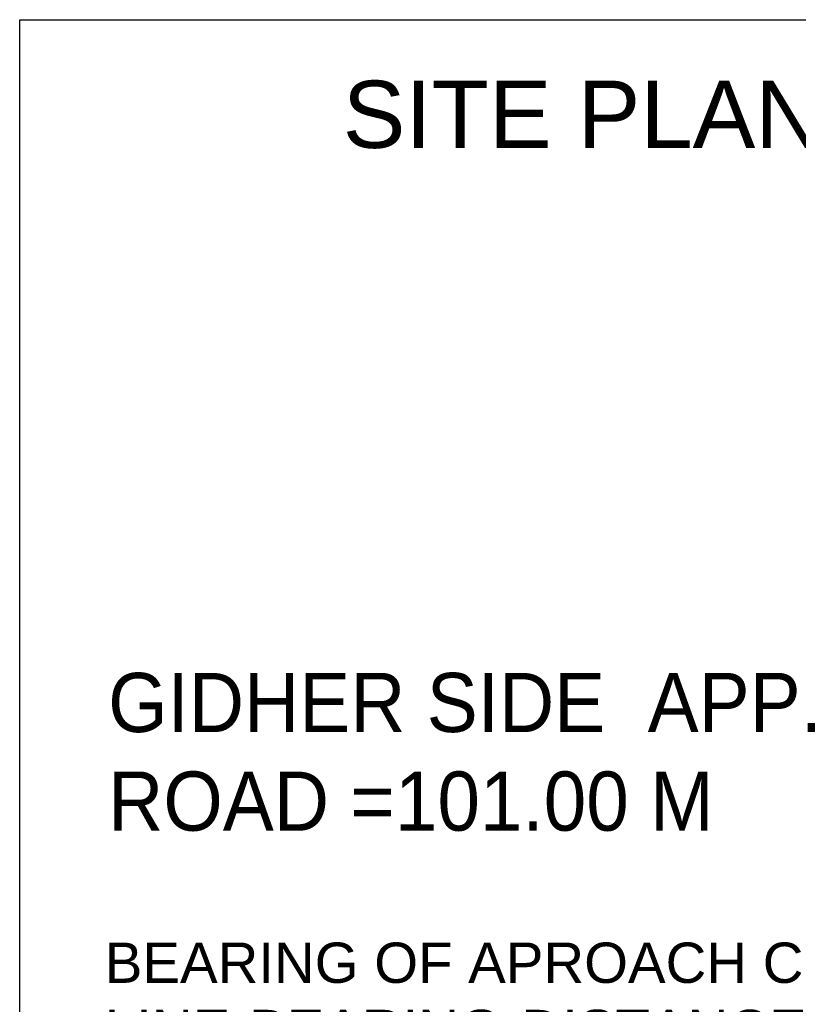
# Model space of a CAD drawing. Header units: inches. Extents: x -1841658761 to 3039153, y 1727 to 2165588347.
# Tile 4 of 41: x 10546 to 10608, y 4542 to 4619. Entities that reach past the tile are written whole.
import ezdxf

# ---------------------------------------------------------------- set-up
doc = ezdxf.new("R2010")
doc.units = ezdxf.units.IN
doc.header["$MEASUREMENT"] = 0

msp = doc.modelspace()

# ---------------------------------------------------------------- linework, layer by layer
at = {"ltscale": 0.02}
for p, q in [((10546.34989, 4619.39741), (10902.89181, 4619.39741)), ((10546.34989, 4378.75709), (10546.34989, 4619.39741)), ((10546.56239, 4619.39741), (10903.10431, 4619.39741)), ((10546.56239, 4619.39741), (10903.10431, 4619.39741))]:
    msp.add_line(p, q, dxfattribs=at)

# ---------------------------------------------------------------- texts
at = {"ltscale": 5, "attachment_point": 1}
for s, insert, char_height, width in [('\\pi9.5827;{\\fArial|b0|i0|c0|p34;SITE PLAN FOR THE CONSTRUCTION OF H.L. BRIDGE i/c APPROACH ROAD ACROSS \\P\\pi79.808;PAIRI RIVER ON CHANDHA TO GIDHER ROAD}', (10562.27605, 4614.57702), 5.3125, 321.5286305), ('{\\fArial|b0|i0|c0|p34;GIDHER SIDE  APP. ROAD =101.00 M}', (10553.30868, 4567.78399), 4.675, 67.9525617)]:
    msp.add_mtext(s, dxfattribs=dict(at, insert=insert, char_height=char_height, width=width))
at = {"ltscale": 5, "insert": (10553.07145, 4546.47554), "char_height": 3.1875, "attachment_point": 1}
msp.add_mtext('{\\fArial|b0|i0|c0|p34;BEARING OF APROACH CHANDHA SIDE\\PLINE-BEARING-DISTANCE\\POC1       246*          100 M        \\PC1C2     241*          100 M        \\PC2C3     239*          150 M       \\P       }', dxfattribs=at)

doc.saveas('drawing.dxf')
